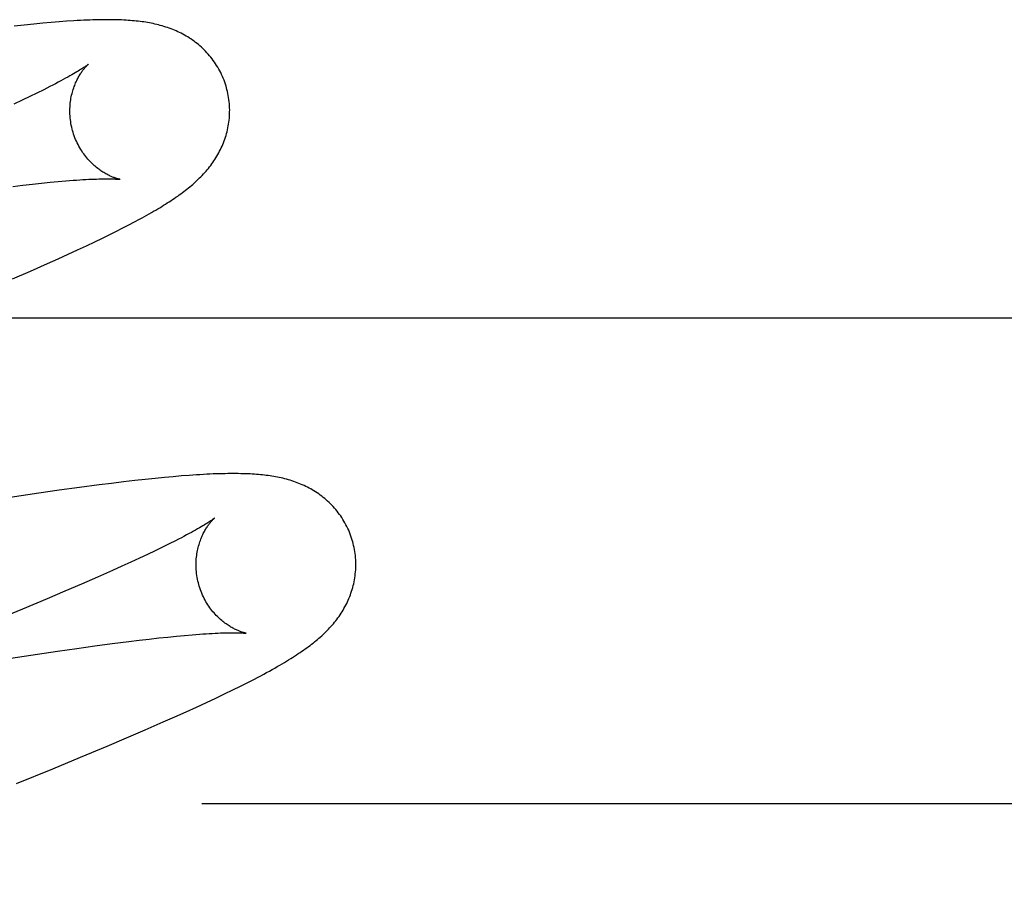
# Model space of a CAD drawing. Header units: inches. Extents: x 0 to 283, y 0 to 183.
# Tile 38 of 79: x 90.135 to 90.258, y 100.957 to 101.068. Entities that reach past the tile are written whole.
import ezdxf

# ---------------------------------------------------------------- set-up
doc = ezdxf.new("R2010")
doc.units = ezdxf.units.IN
doc.header["$LTSCALE"] = 15.583333
doc.header["$MEASUREMENT"] = 0
doc.linetypes.add('HIDDEN', pattern=[0.2, 0.1, -0.1])
doc.layers.add('DEFAULT_2', color=8, linetype='HIDDEN')

msp = doc.modelspace()

# ---------------------------------------------------------------- linework, layer by layer
at = {"layer": 'DEFAULT_2', "color": 8, "linetype": 'HIDDEN'}
for p, q in [((90.13533, 101.0669), (90.13406, 101.06676)), ((90.13653, 101.06702), (90.13533, 101.0669)), ((90.13765, 101.06713), (90.13653, 101.06702)), ((90.13871, 101.06722), (90.13765, 101.06713)), ((90.1397, 101.0673), (90.13871, 101.06722)), ((90.14064, 101.06737), (90.1397, 101.0673)), ((90.13855, 101.05919), (90.13777, 101.0588)), ((90.13603, 101.05795), (90.13507, 101.05749)), ((90.13693, 101.05838), (90.13603, 101.05795)), ((90.13777, 101.0588), (90.13693, 101.05838)), ((90.13507, 101.05749), (90.13405, 101.05701)), ((90.13391, 101.04671), (90.13517, 101.04686)), ((90.13517, 101.04686), (90.13636, 101.04699)), ((90.13636, 101.04699), (90.1375, 101.04711)), ((90.1375, 101.04711), (90.13858, 101.04722)), ((90.13858, 101.04722), (90.1396, 101.04732)), ((90.1396, 101.04732), (90.14056, 101.0474)), ((90.14768, 101.04151), (90.14843, 101.04189)), ((90.14843, 101.04189), (90.14913, 101.04226)), ((90.14913, 101.04226), (90.14978, 101.04261)), ((90.14513, 101.04024), (90.14604, 101.04068)), ((90.14604, 101.04068), (90.14689, 101.0411)), ((90.14689, 101.0411), (90.14768, 101.04151)), ((90.14201, 101.03876), (90.14312, 101.03928)), ((90.14312, 101.03928), (90.14416, 101.03977)), ((90.14416, 101.03977), (90.14513, 101.04024)), ((90.13958, 101.03765), (90.14084, 101.03822)), ((90.14084, 101.03822), (90.14201, 101.03876)), ((90.13614, 101.03612), (90.13826, 101.03706)), ((90.13826, 101.03706), (90.13958, 101.03765)), ((90.13387, 101.03514), (90.13614, 101.03612)), ((89.97897, 101.03028), (90.47897, 101.03028)), ((90.14626, 101.00955), (90.1447, 101.00936)), ((90.14776, 101.00973), (90.14626, 101.00955)), ((90.14916, 101.0099), (90.14776, 101.00973)), ((90.15049, 101.01004), (90.14916, 101.0099)), ((90.15173, 101.01017), (90.15049, 101.01004)), ((90.1529, 101.01028), (90.15173, 101.01017)), ((90.15399, 101.01038), (90.1529, 101.01028)), ((90.15501, 101.01047), (90.15399, 101.01038)), ((90.15598, 101.01054), (90.15501, 101.01047)), ((90.13715, 101.00832), (90.13357, 101.00779)), ((90.13973, 101.00869), (90.13715, 101.00832)), ((90.14225, 101.00903), (90.13973, 101.00869)), ((90.1447, 101.00936), (90.14225, 101.00903)), ((90.15427, 101.00237), (90.15349, 101.00197)), ((90.15174, 101.00112), (90.15078, 101.00066)), ((90.15264, 101.00156), (90.15174, 101.00112)), ((90.15349, 101.00197), (90.15264, 101.00156)), ((90.14976, 101.00018), (90.14868, 100.99968)), ((90.15078, 101.00066), (90.14976, 101.00018)), ((90.14637, 100.99864), (90.14449, 100.99781)), ((90.14755, 100.99917), (90.14637, 100.99864)), ((90.14868, 100.99968), (90.14755, 100.99917)), ((90.14449, 100.99781), (90.1425, 100.99694)), ((90.1404, 100.99604), (90.1382, 100.9951)), ((90.1425, 100.99694), (90.1404, 100.99604)), ((90.1382, 100.9951), (90.1351, 100.99381)), ((90.1351, 100.99381), (90.13183, 100.99246)), ((90.14842, 100.98976), (90.14973, 100.98992)), ((90.14973, 100.98992), (90.15098, 100.99007)), ((90.15098, 100.99007), (90.15217, 100.9902)), ((90.15217, 100.9902), (90.15331, 100.99032)), ((90.15331, 100.99032), (90.15439, 100.99043)), ((90.15439, 100.99043), (90.15541, 100.99053)), ((90.15541, 100.99053), (90.15636, 100.99061)), ((90.13951, 100.98855), (90.1419, 100.98889)), ((90.1419, 100.98889), (90.14419, 100.98921)), ((90.14419, 100.98921), (90.14636, 100.9895)), ((90.14636, 100.9895), (90.14842, 100.98976)), ((90.13174, 100.98737), (90.13616, 100.98805)), ((90.13616, 100.98805), (90.13951, 100.98855)), ((90.16331, 100.98463), (90.16415, 100.98506)), ((90.16042, 100.98321), (90.16145, 100.9837)), ((90.16145, 100.9837), (90.16241, 100.98418)), ((90.16241, 100.98418), (90.16331, 100.98463)), ((90.15815, 100.98213), (90.15932, 100.98268)), ((90.15932, 100.98268), (90.16042, 100.98321)), ((90.15559, 100.98096), (90.15691, 100.98156)), ((90.15691, 100.98156), (90.15815, 100.98213)), ((90.15273, 100.97969), (90.15419, 100.98033)), ((90.15419, 100.98033), (90.15559, 100.98096)), ((90.15046, 100.9787), (90.15273, 100.97969)), ((90.14573, 100.97668), (90.14813, 100.9777)), ((90.14813, 100.9777), (90.15046, 100.9787)), ((90.14238, 100.97528), (90.14573, 100.97668)), ((90.1389, 100.97385), (90.14238, 100.97528)), ((90.13435, 100.972), (90.1389, 100.97385)), ((90.15757, 100.96948), (90.41682, 100.96948))]:
    msp.add_line(p, q, dxfattribs=at)
for points in [[(90.16066, 101.05904), (90.1606, 101.05925), (90.16052, 101.0595), (90.16043, 101.05974), (90.16034, 101.05999), (90.16025, 101.06023), (90.16015, 101.06047), (90.16004, 101.0607), (90.15993, 101.06094), (90.15981, 101.06117), (90.15969, 101.06139), (90.15956, 101.06161), (90.15942, 101.06183), (90.15929, 101.06205), (90.15914, 101.06226), (90.159, 101.06247), (90.15885, 101.06267), (90.15869, 101.06286), (90.15853, 101.06306), (90.15837, 101.06325), (90.1582, 101.06343), (90.15804, 101.06361), (90.15786, 101.06379), (90.15769, 101.06396), (90.15751, 101.06412), (90.15733, 101.06428), (90.15715, 101.06444), (90.15696, 101.06459), (90.15678, 101.06473), (90.15659, 101.06487), (90.15639, 101.06501), (90.1562, 101.06515), (90.156, 101.06527), (90.1558, 101.0654), (90.1556, 101.06552), (90.15539, 101.06564), (90.15519, 101.06575), (90.15498, 101.06586), (90.15477, 101.06596), (90.15456, 101.06606), (90.15435, 101.06616), (90.15414, 101.06625), (90.15392, 101.06634), (90.15371, 101.06642), (90.15349, 101.0665), (90.15327, 101.06658), (90.15305, 101.06665), (90.15282, 101.06672), (90.1526, 101.06679), (90.15237, 101.06685), (90.15215, 101.06691), (90.15192, 101.06697), (90.15169, 101.06702), (90.15147, 101.06707), (90.15124, 101.06712), (90.15101, 101.06716), (90.15078, 101.0672), (90.15054, 101.06724), (90.15031, 101.06728), (90.15008, 101.06731), (90.14984, 101.06734), (90.1496, 101.06737), (90.14936, 101.0674), (90.14911, 101.06742), (90.14886, 101.06744), (90.1486, 101.06747), (90.14834, 101.06748), (90.14808, 101.0675), (90.1478, 101.06752), (90.14752, 101.06753), (90.14724, 101.06754), (90.14694, 101.06755), (90.14664, 101.06756), (90.14633, 101.06756), (90.14601, 101.06756), (90.14569, 101.06756), (90.14536, 101.06756), (90.14502, 101.06756), (90.14467, 101.06755), (90.14431, 101.06755), (90.14394, 101.06754), (90.14356, 101.06752), (90.14318, 101.06751), (90.14278, 101.06749), (90.14238, 101.06747), (90.14196, 101.06745), (90.14153, 101.06742), (90.14064, 101.06737)], [(90.14334, 101.06198), (90.14333, 101.06197), (90.14331, 101.06196), (90.14329, 101.06194), (90.14326, 101.06192), (90.14322, 101.06189), (90.14317, 101.06185), (90.14311, 101.06181), (90.14305, 101.06176), (90.14297, 101.0617), (90.14288, 101.06164), (90.14277, 101.06157), (90.14266, 101.0615), (90.14253, 101.06142), (90.14239, 101.06133), (90.14224, 101.06123), (90.14208, 101.06113), (90.1419, 101.06102), (90.14171, 101.06091), (90.1415, 101.06079), (90.14128, 101.06066), (90.14104, 101.06052), (90.14078, 101.06038), (90.14051, 101.06023), (90.14023, 101.06008), (90.13992, 101.05991), (90.1396, 101.05974), (90.13927, 101.05956), (90.13891, 101.05938), (90.13855, 101.05919)], [(90.14139, 101.05368), (90.14133, 101.05388), (90.14128, 101.05411), (90.14123, 101.05435), (90.14119, 101.05458), (90.14115, 101.05482), (90.14112, 101.05505), (90.14109, 101.05529), (90.14107, 101.05552), (90.14106, 101.05575), (90.14105, 101.05598), (90.14105, 101.05621), (90.14106, 101.05644), (90.14107, 101.05666), (90.14108, 101.05688), (90.1411, 101.0571), (90.14113, 101.05731), (90.14116, 101.05752), (90.14119, 101.05773), (90.14123, 101.05793), (90.14127, 101.05812), (90.14132, 101.05831), (90.14137, 101.0585), (90.14142, 101.05868), (90.14147, 101.05885), (90.14153, 101.05902), (90.14159, 101.05919), (90.14165, 101.05935), (90.14171, 101.0595), (90.14177, 101.05965), (90.14183, 101.0598), (90.1419, 101.05994), (90.14197, 101.06007), (90.14203, 101.0602), (90.1421, 101.06032), (90.14216, 101.06044), (90.14223, 101.06056), (90.1423, 101.06067), (90.14236, 101.06077), (90.14243, 101.06088), (90.14249, 101.06097), (90.14256, 101.06107), (90.14262, 101.06115), (90.14268, 101.06124), (90.14274, 101.06132), (90.1428, 101.06139), (90.14286, 101.06147), (90.14291, 101.06153), (90.14297, 101.0616), (90.14302, 101.06165), (90.14307, 101.06171), (90.14311, 101.06176), (90.14316, 101.0618), (90.14319, 101.06184), (90.14323, 101.06188), (90.14326, 101.0619), (90.14329, 101.06193), (90.14331, 101.06195), (90.14332, 101.06196), (90.14333, 101.06197), (90.14334, 101.06198)], [(90.14978, 101.04261), (90.15009, 101.04278), (90.1504, 101.04295), (90.15069, 101.04311), (90.15098, 101.04327), (90.15125, 101.04343), (90.15152, 101.04359), (90.15179, 101.04374), (90.15204, 101.04389), (90.15229, 101.04404), (90.15254, 101.04419), (90.15278, 101.04434), (90.15301, 101.04449), (90.15324, 101.04463), (90.15347, 101.04478), (90.15369, 101.04492), (90.15391, 101.04507), (90.15412, 101.04521), (90.15433, 101.04535), (90.15454, 101.0455), (90.15474, 101.04564), (90.15494, 101.04578), (90.15513, 101.04593), (90.15532, 101.04607), (90.15551, 101.04622), (90.1557, 101.04636), (90.15589, 101.04651), (90.15607, 101.04666), (90.15625, 101.04681), (90.15643, 101.04696), (90.1566, 101.04712), (90.15678, 101.04727), (90.15695, 101.04743), (90.15712, 101.04759), (90.15729, 101.04776), (90.15745, 101.04792), (90.15761, 101.04809), (90.15777, 101.04826), (90.15793, 101.04843), (90.15809, 101.04861), (90.15824, 101.04878), (90.15839, 101.04896), (90.15853, 101.04915), (90.15867, 101.04933), (90.15881, 101.04951), (90.15894, 101.0497), (90.15907, 101.04989), (90.1592, 101.05009), (90.15933, 101.05028), (90.15945, 101.05048), (90.15956, 101.05068), (90.15968, 101.05089), (90.15979, 101.0511), (90.1599, 101.05131), (90.16, 101.05152), (90.1601, 101.05174), (90.16019, 101.05196), (90.16028, 101.05217), (90.16036, 101.0524), (90.16044, 101.05262), (90.16052, 101.05285), (90.16059, 101.05308), (90.16066, 101.05331), (90.16072, 101.05354), (90.16077, 101.05378), (90.16083, 101.05402), (90.16087, 101.05427), (90.16091, 101.05451), (90.16095, 101.05476), (90.16098, 101.05501), (90.16101, 101.05526), (90.16102, 101.05551), (90.16104, 101.05576), (90.16104, 101.05602), (90.16105, 101.05627), (90.16104, 101.05653), (90.16103, 101.05679), (90.16101, 101.05704), (90.16099, 101.0573), (90.16096, 101.05756), (90.16092, 101.05781), (90.16088, 101.05807), (90.16083, 101.05832), (90.16077, 101.05858), (90.16071, 101.05883), (90.16066, 101.05904)], [(90.14733, 101.04758), (90.14734, 101.04758), (90.14734, 101.04758), (90.14732, 101.04759), (90.1473, 101.04759), (90.14727, 101.0476), (90.14724, 101.0476), (90.1472, 101.04761), (90.14715, 101.04762), (90.14709, 101.04764), (90.14704, 101.04765), (90.14697, 101.04767), (90.1469, 101.04769), (90.14683, 101.04772), (90.14675, 101.04774), (90.14667, 101.04777), (90.14658, 101.0478), (90.14649, 101.04784), (90.1464, 101.04787), (90.1463, 101.04791), (90.1462, 101.04796), (90.1461, 101.048), (90.14599, 101.04805), (90.14589, 101.04811), (90.14578, 101.04816), (90.14566, 101.04822), (90.14555, 101.04829), (90.14543, 101.04836), (90.14531, 101.04843), (90.14518, 101.0485), (90.14506, 101.04859), (90.14493, 101.04867), (90.1448, 101.04876), (90.14467, 101.04886), (90.14454, 101.04896), (90.1444, 101.04907), (90.14427, 101.04918), (90.14413, 101.04929), (90.144, 101.04941), (90.14386, 101.04954), (90.14372, 101.04968), (90.14359, 101.04982), (90.14345, 101.04996), (90.14331, 101.05011), (90.14318, 101.05027), (90.14304, 101.05044), (90.14291, 101.05061), (90.14278, 101.05078), (90.14265, 101.05096), (90.14253, 101.05115), (90.14241, 101.05134), (90.14229, 101.05153), (90.14218, 101.05173), (90.14207, 101.05194), (90.14197, 101.05215), (90.14187, 101.05236), (90.14177, 101.05258), (90.14168, 101.0528), (90.1416, 101.05302), (90.14152, 101.05325), (90.14145, 101.05348), (90.14139, 101.05368)], [(90.14056, 101.0474), (90.14146, 101.04747), (90.14188, 101.0475), (90.14229, 101.04753), (90.14269, 101.04755), (90.14306, 101.04757), (90.14342, 101.04759), (90.14376, 101.04761), (90.14409, 101.04762), (90.1444, 101.04763), (90.14469, 101.04764), (90.14496, 101.04765), (90.14521, 101.04765), (90.14545, 101.04765), (90.14567, 101.04766), (90.14587, 101.04765), (90.14606, 101.04765), (90.14623, 101.04765), (90.14639, 101.04765), (90.14653, 101.04764), (90.14666, 101.04764), (90.14678, 101.04763), (90.14689, 101.04762), (90.14698, 101.04762), (90.14706, 101.04761), (90.14713, 101.04761), (90.14719, 101.0476), (90.14724, 101.04759), (90.14728, 101.04759), (90.14731, 101.04759), (90.14733, 101.04758), (90.14733, 101.04758)], [(90.17645, 101.00225), (90.17639, 101.00246), (90.17631, 101.00271), (90.17622, 101.00295), (90.17613, 101.0032), (90.17604, 101.00344), (90.17594, 101.00368), (90.17583, 101.00391), (90.17572, 101.00414), (90.1756, 101.00437), (90.17548, 101.0046), (90.17535, 101.00482), (90.17522, 101.00504), (90.17508, 101.00526), (90.17494, 101.00547), (90.17479, 101.00567), (90.17464, 101.00587), (90.17448, 101.00607), (90.17433, 101.00627), (90.17416, 101.00645), (90.174, 101.00664), (90.17383, 101.00682), (90.17366, 101.00699), (90.17348, 101.00716), (90.1733, 101.00733), (90.17312, 101.00749), (90.17294, 101.00764), (90.17276, 101.00779), (90.17257, 101.00794), (90.17238, 101.00808), (90.17219, 101.00822), (90.17199, 101.00835), (90.17179, 101.00848), (90.17159, 101.00861), (90.17139, 101.00873), (90.17119, 101.00885), (90.17098, 101.00896), (90.17077, 101.00907), (90.17056, 101.00917), (90.17036, 101.00927), (90.17014, 101.00937), (90.16993, 101.00946), (90.16972, 101.00955), (90.1695, 101.00963), (90.16928, 101.00971), (90.16906, 101.00979), (90.16884, 101.00986), (90.16862, 101.00993), (90.1684, 101.01), (90.16817, 101.01006), (90.16794, 101.01012), (90.16772, 101.01018), (90.16749, 101.01023), (90.16726, 101.01028), (90.16703, 101.01033), (90.1668, 101.01037), (90.16657, 101.01041), (90.16634, 101.01045), (90.16611, 101.01049), (90.16587, 101.01052), (90.16563, 101.01055), (90.1654, 101.01058), (90.16515, 101.01061), (90.16491, 101.01063), (90.16466, 101.01065), (90.1644, 101.01067), (90.16414, 101.01069), (90.16387, 101.01071), (90.1636, 101.01072), (90.16332, 101.01074), (90.16303, 101.01075), (90.16274, 101.01076), (90.16244, 101.01076), (90.16213, 101.01077), (90.16181, 101.01077), (90.16149, 101.01077), (90.16116, 101.01077), (90.16082, 101.01077), (90.16047, 101.01076), (90.16011, 101.01075), (90.15974, 101.01074), (90.15936, 101.01073), (90.15898, 101.01072), (90.15858, 101.0107), (90.15818, 101.01068), (90.15776, 101.01066), (90.15733, 101.01063), (90.15689, 101.01061), (90.15598, 101.01054)], [(90.15913, 101.00519), (90.15912, 101.00518), (90.15911, 101.00517), (90.15908, 101.00515), (90.15905, 101.00513), (90.15901, 101.0051), (90.15896, 101.00506), (90.15891, 101.00502), (90.15884, 101.00497), (90.15876, 101.00491), (90.15867, 101.00485), (90.15856, 101.00478), (90.15845, 101.00471), (90.15832, 101.00462), (90.15818, 101.00453), (90.15803, 101.00444), (90.15786, 101.00433), (90.15767, 101.00422), (90.15748, 101.00411), (90.15726, 101.00398), (90.15704, 101.00385), (90.15679, 101.00371), (90.15653, 101.00357), (90.15626, 101.00341), (90.15596, 101.00326), (90.15566, 101.00309), (90.15533, 101.00292), (90.155, 101.00274), (90.15464, 101.00256), (90.15427, 101.00237)], [(90.15718, 100.99689), (90.15713, 100.99709), (90.15707, 100.99732), (90.15702, 100.99756), (90.15698, 100.99779), (90.15694, 100.99803), (90.15691, 100.99826), (90.15688, 100.9985), (90.15686, 100.99873), (90.15685, 100.99896), (90.15684, 100.99919), (90.15684, 100.99942), (90.15685, 100.99964), (90.15686, 100.99987), (90.15687, 101.00009), (90.15689, 101.0003), (90.15692, 101.00052), (90.15695, 101.00073), (90.15698, 101.00093), (90.15702, 101.00113), (90.15706, 101.00133), (90.15711, 101.00152), (90.15716, 101.0017), (90.15721, 101.00188), (90.15726, 101.00206), (90.15732, 101.00223), (90.15738, 101.00239), (90.15744, 101.00255), (90.1575, 101.00271), (90.15756, 101.00286), (90.15762, 101.003), (90.15769, 101.00314), (90.15775, 101.00328), (90.15782, 101.00341), (90.15789, 101.00353), (90.15795, 101.00365), (90.15802, 101.00376), (90.15808, 101.00387), (90.15815, 101.00398), (90.15822, 101.00408), (90.15828, 101.00418), (90.15834, 101.00427), (90.15841, 101.00436), (90.15847, 101.00444), (90.15853, 101.00453), (90.15859, 101.0046), (90.15865, 101.00467), (90.1587, 101.00474), (90.15876, 101.0048), (90.15881, 101.00486), (90.15886, 101.00491), (90.1589, 101.00496), (90.15894, 101.00501), (90.15898, 101.00505), (90.15902, 101.00508), (90.15905, 101.00511), (90.15907, 101.00514), (90.1591, 101.00516), (90.15911, 101.00517), (90.15912, 101.00518), (90.15913, 101.00519)], [(90.16415, 100.98506), (90.16455, 100.98527), (90.16493, 100.98548), (90.16531, 100.98568), (90.16567, 100.98587), (90.16602, 100.98607), (90.16636, 100.98625), (90.16668, 100.98644), (90.167, 100.98662), (90.16731, 100.98679), (90.1676, 100.98696), (90.16789, 100.98713), (90.16816, 100.9873), (90.16843, 100.98746), (90.16869, 100.98762), (90.16893, 100.98778), (90.16918, 100.98793), (90.16941, 100.98809), (90.16964, 100.98824), (90.16987, 100.98839), (90.17008, 100.98854), (90.1703, 100.98868), (90.17051, 100.98883), (90.17071, 100.98898), (90.17091, 100.98913), (90.17111, 100.98927), (90.1713, 100.98942), (90.17149, 100.98957), (90.17167, 100.98972), (90.17186, 100.98987), (90.17204, 100.99002), (90.17222, 100.99017), (90.17239, 100.99032), (90.17257, 100.99048), (90.17274, 100.99064), (90.17291, 100.9908), (90.17308, 100.99096), (90.17324, 100.99113), (90.1734, 100.99129), (90.17356, 100.99146), (90.17372, 100.99164), (90.17387, 100.99181), (90.17403, 100.99199), (90.17417, 100.99217), (90.17432, 100.99235), (90.17446, 100.99253), (90.1746, 100.99272), (90.17473, 100.99291), (90.17486, 100.9931), (90.17499, 100.99329), (90.17511, 100.99349), (90.17524, 100.99369), (90.17535, 100.99389), (90.17547, 100.9941), (90.17558, 100.99431), (90.17569, 100.99452), (90.17579, 100.99473), (90.17589, 100.99494), (90.17598, 100.99516), (90.17607, 100.99538), (90.17615, 100.9956), (90.17623, 100.99583), (90.17631, 100.99605), (90.17638, 100.99628), (90.17645, 100.99652), (90.17651, 100.99675), (90.17657, 100.99699), (90.17662, 100.99723), (90.17666, 100.99747), (90.17671, 100.99772), (90.17674, 100.99797), (90.17677, 100.99822), (90.1768, 100.99847), (90.17682, 100.99872), (90.17683, 100.99897), (90.17684, 100.99923), (90.17684, 100.99948), (90.17683, 100.99974), (90.17682, 101), (90.1768, 101.00025), (90.17678, 101.00051), (90.17675, 101.00077), (90.17671, 101.00102), (90.17667, 101.00128), (90.17662, 101.00153), (90.17656, 101.00179), (90.1765, 101.00204), (90.17645, 101.00225)], [(90.16313, 100.99079), (90.16313, 100.99079), (90.16313, 100.99079), (90.16311, 100.99079), (90.16309, 100.9908), (90.16306, 100.9908), (90.16302, 100.99081), (90.16298, 100.99082), (90.16294, 100.99083), (90.16288, 100.99085), (90.16282, 100.99086), (90.16276, 100.99088), (90.16269, 100.9909), (90.16262, 100.99093), (90.16254, 100.99095), (90.16246, 100.99098), (90.16237, 100.99101), (90.16228, 100.99105), (90.16219, 100.99109), (90.16209, 100.99113), (90.16199, 100.99117), (90.16189, 100.99122), (90.16178, 100.99126), (90.16167, 100.99132), (90.16156, 100.99137), (90.16145, 100.99144), (90.16133, 100.9915), (90.16121, 100.99157), (90.16109, 100.99164), (90.16097, 100.99172), (90.16084, 100.9918), (90.16072, 100.99188), (90.16059, 100.99198), (90.16045, 100.99207), (90.16032, 100.99217), (90.16019, 100.99228), (90.16006, 100.99239), (90.15992, 100.9925), (90.15978, 100.99263), (90.15965, 100.99275), (90.15951, 100.99289), (90.15937, 100.99303), (90.15924, 100.99317), (90.1591, 100.99333), (90.15896, 100.99348), (90.15883, 100.99365), (90.1587, 100.99382), (90.15857, 100.99399), (90.15844, 100.99417), (90.15832, 100.99436), (90.1582, 100.99455), (90.15808, 100.99474), (90.15797, 100.99495), (90.15786, 100.99515), (90.15776, 100.99536), (90.15766, 100.99557), (90.15756, 100.99579), (90.15747, 100.99601), (90.15739, 100.99623), (90.15731, 100.99646), (90.15724, 100.99669), (90.15718, 100.99689)], [(90.15636, 100.99061), (90.15726, 100.99068), (90.15768, 100.99071), (90.15809, 100.99074), (90.15848, 100.99076), (90.15886, 100.99078), (90.15922, 100.9908), (90.15956, 100.99082), (90.15988, 100.99083), (90.16018, 100.99084), (90.16046, 100.99085), (90.16072, 100.99086), (90.16097, 100.99086), (90.16119, 100.99086), (90.16141, 100.99086), (90.1616, 100.99086), (90.16179, 100.99086), (90.16196, 100.99086), (90.16211, 100.99086), (90.16225, 100.99085), (90.16239, 100.99085), (90.1625, 100.99084), (90.16261, 100.99084), (90.16271, 100.99083), (90.16279, 100.99082), (90.16287, 100.99082), (90.16294, 100.99081), (90.16299, 100.99081), (90.16304, 100.9908), (90.16307, 100.9908), (90.1631, 100.9908), (90.16312, 100.99079), (90.16313, 100.99079)]]:
    msp.add_lwpolyline(points, dxfattribs=at)

doc.saveas('drawing.dxf')
